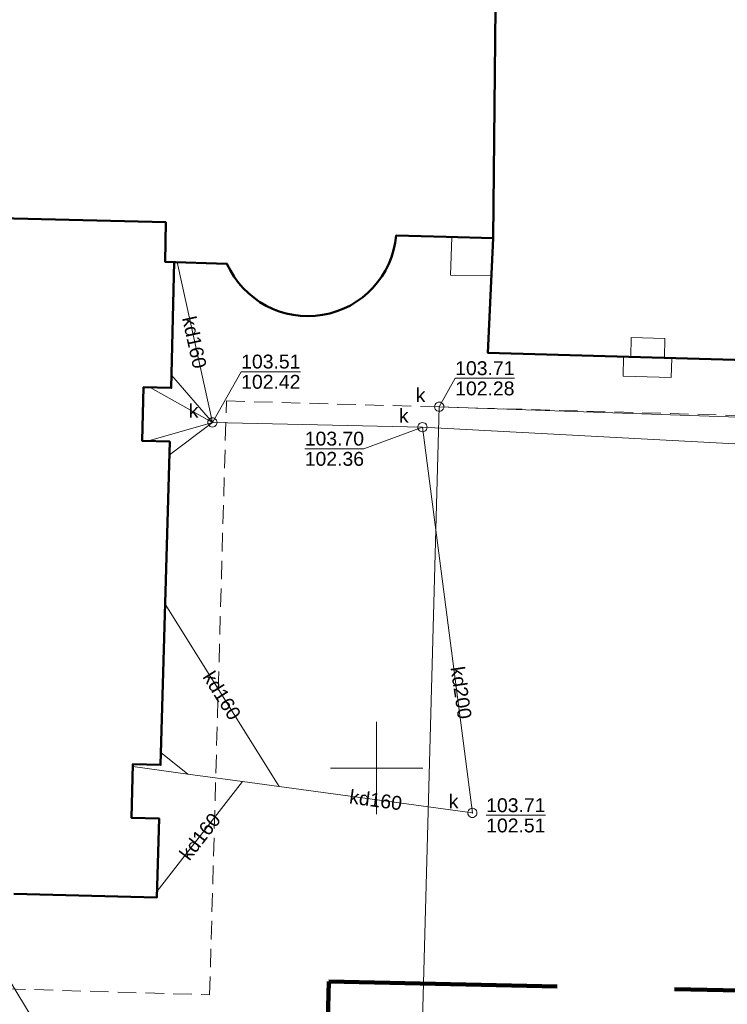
# Model space of a CAD drawing. Extents: x 6447898 to 6448503, y 5806748 to 5807122.
# Tile 25 of 50: x 6447981 to 6448019, y 5806987 to 5807040. Entities that reach past the tile are written whole.
import ezdxf
from ezdxf.enums import TextEntityAlignment as Align

# ---------------------------------------------------------------- set-up
doc = ezdxf.new("R2010")
doc.units = 0
doc.header["$PDSIZE"] = 0.75
for name, pattern in [('DASHED', [19.05, 12.7, -6.35]), ('PRZER1-1', [2, 1, -1]), ('PRZER2-1', [3, 2, -1])]:
    doc.linetypes.add(name, pattern=pattern)
doc.layers.get('0').update_dxf_attribs({"linetype": 'CONTINUOUS', "lineweight": 13})
for name, color, linetype, lineweight in [('GESBZO', 1, 'CONTINUOUS', 50), ('GESIPP', 7, 'CONTINUOUS', 18), ('GESUZY', 3, 'PRZER1-1', 18), ('GULKPR', 32, 'CONTINUOUS', 18), ('GULKPR_O', 32, 'CONTINUOUS', 18), ('GUPKSD', 32, 'CONTINUOUS', 18), ('GUPKSD_O', 32, 'CONTINUOUS', 18), ('GUPPRZ', 7, 'CONTINUOUS', 18), ('GUPPRZ_O', 7, 'CONTINUOUS', 18), ('obrys', 130, 'DASHED', 120)]:
    doc.layers.add(name, color=color, linetype=linetype, lineweight=lineweight)
doc.styles.add('GEO-INFO', font='arial.ttf')

# ---------------------------------------------------------------- blocks, each defined once
blk = doc.blocks.new('POINT')
at = {"color": 0}
blk.add_point((0, 0), dxfattribs=at)
blk = doc.blocks.new('OKRAG_PELNY')
at = {"color": 0}
blk.add_lwpolyline([(0, 0.5), (0.12941, 0.482963), (0.25, 0.433013), (0.353553, 0.353553), (0.433013, 0.25), (0.482963, 0.12941), (0.5, 0), (0.482963, -0.12941), (0.433013, -0.25), (0.353553, -0.353553), (0.25, -0.433013), (0.12941, -0.482963), (0, -0.5), (-0.12941, -0.482963), (-0.25, -0.433013), (-0.353553, -0.353553), (-0.433013, -0.25), (-0.482963, -0.12941), (-0.5, 0), (-0.482963, 0.12941), (-0.433013, 0.25), (-0.353553, 0.353553), (-0.25, 0.433013), (-0.12941, 0.482963)], close=True, dxfattribs=at)

msp = doc.modelspace()

# ---------------------------------------------------------------- linework, layer by layer
at = {"elevation": 100, "flags": 128}
for points in [[(6448000, 5806997.5), (6448000, 5807002.5)], [(6447997.5, 5807000), (6448002.5, 5807000)]]:
    msp.add_lwpolyline(points, dxfattribs=at)
at = {"layer": 'GESBZO', "elevation": 10.18}
msp.add_lwpolyline([(6448006.43, 5807041.175), (6448006.678, 5807041.173), (6448007.34, 5807065.103), (6448012.58, 5807064.963, -0.664398), (6448017.079, 5807064.833), (6448038.308, 5807064.253), (6448037.138, 5807021.586), (6448006.02, 5807022.467), (6448006.308, 5807028.664)], format="xyb", close=True, dxfattribs=at)
msp.add_lwpolyline([(6447970.402, 5807047.68), (6447970.15, 5807038.683), (6447973.748, 5807038.563), (6447973.449, 5807031.942), (6447971.45, 5807032.024), (6447971.4, 5807029.954), (6447988.594, 5807029.538), (6447988.559, 5807027.394), (6447991.909, 5807027.284, 0.77187), (6448001.061, 5807028.819), (6448003.759, 5807028.739), (6448006.308, 5807028.664), (6448006.43, 5807041.175)], format="xyb", dxfattribs=at)
msp.add_lwpolyline([(6447971.4, 5807029.954), (6447988.594, 5807029.538), (6447988.559, 5807027.394), (6447989.061, 5807027.377), (6447988.896, 5807020.566), (6447987.396, 5807020.609), (6447987.314, 5807017.71), (6447988.814, 5807017.667), (6447988.319, 5807000.173), (6447986.82, 5807000.216), (6447986.738, 5806997.317), (6447988.238, 5806997.275), (6447988.117, 5806993.006), (6447980.383, 5806993.195)], dxfattribs=at)
at = {"layer": 'GESIPP', "elevation": 10.18}
for points in [[(6448006.21, 5807026.636), (6448004.001, 5807026.676), (6448004.061, 5807028.726), (6448006.308, 5807028.664)], [(6448013.74, 5807022.247), (6448013.77, 5807023.296), (6448015.59, 5807023.246), (6448015.56, 5807022.197)], [(6448013.33, 5807021.207), (6448013.36, 5807022.257), (6448015.96, 5807022.187), (6448015.93, 5807021.137)]]:
    msp.add_lwpolyline(points, close=True, dxfattribs=at)
at = {"layer": 'GESUZY', "linetype": 'PRZER2-1', "ltscale": 0.5}
for p, q in [((6447990.969, 5806987.732, 10.08), (6447991.877, 5807019.865, 10.08)), ((6447990.969, 5806987.732, 10.08), (6447991.877, 5807019.865, 10.08)), ((6447991.877, 5807019.865, 10.08), (6448040.052, 5807018.503, 10.08)), ((6447991.877, 5807019.865, 10.08), (6448040.052, 5807018.503, 10.08)), ((6447944.025, 5806989.131, 10.08), (6447990.969, 5806987.732, 10.08)), ((6447944.025, 5806989.131, 10.08), (6447990.969, 5806987.732, 10.08))]:
    msp.add_line(p, q, dxfattribs=at)
at = {"layer": 'GULKPR', "elevation": 10.14}
for points in [[(6447997.78, 5807090.902), (6447997.75, 5807087.16), (6447997.228, 5807068.111), (6448043.745, 5807066.94), (6448041.006, 5807016.394), (6448002.478, 5807018.445), (6447991.119, 5807018.705)], [(6448036.3, 5807021.61), (6448036.236, 5807018.404), (6448003.388, 5807019.554), (6448001.969, 5806967.778), (6447978.07, 5806968.139), (6447978.42, 5806991.357), (6447966.371, 5806991.977), (6447968.331, 5807024.884), (6447969.51, 5807077.35), (6447965.121, 5807080.57)], [(6447989.21, 5807027.373), (6447991.119, 5807018.705)], [(6447988.912, 5807021.258), (6447991.119, 5807018.705)], [(6447987.746, 5807020.599), (6447991.119, 5807018.705)], [(6447987.664, 5807017.7), (6447991.119, 5807018.705)], [(6447988.793, 5807016.946), (6447991.119, 5807018.705)], [(6448002.478, 5807018.445), (6448005.178, 5806997.576)], [(6447988.565, 5807008.865), (6447994.735, 5806999.004)], [(6447988.332, 5807000.837), (6447989.786, 5806999.681)], [(6447986.816, 5807000.087), (6447989.786, 5806999.681), (6447992.756, 5806999.275), (6447994.735, 5806999.004), (6448005.178, 5806997.576)], [(6447992.756, 5806999.275), (6447988.126, 5806993.34)]]:
    msp.add_lwpolyline(points, dxfattribs=at)
at = {"layer": 'GUPPRZ_O', "elevation": 10.8, "flags": 128}
for points in [[(6447995.88, 5807021.449), (6447992.677, 5807021.449), (6447991.119, 5807018.705)], [(6447992.677, 5807021.449), (6447995.88, 5807021.449)], [(6448007.454, 5807021.09), (6448004.251, 5807021.09), (6448003.388, 5807019.554)], [(6448004.251, 5807021.09), (6448007.454, 5807021.09)], [(6447996.115, 5807017.28), (6447999.318, 5807017.28), (6448002.478, 5807018.445)], [(6447996.115, 5807017.28), (6447999.318, 5807017.28)], [(6448005.926, 5806997.446), (6448009.129, 5806997.446)], [(6447984.961, 5806985.859), (6447981.758, 5806985.859), (6447978.42, 5806991.357)]]:
    msp.add_lwpolyline(points, dxfattribs=at)
at = {"layer": 'obrys'}
for p, q in [((6447997.418, 5806988.45), (6447995.61, 5806914.75)), ((6448028.807, 5806987.774), (6447997.418, 5806988.45))]:
    msp.add_line(p, q, dxfattribs=at)

# ---------------------------------------------------------------- block references
at = {"layer": 'GUPKSD', "xscale": 0.5, "yscale": 0.5}
for p in [(6448003.388, 5807019.554, 10.16), (6447991.119, 5807018.705, 10.16), (6448002.478, 5807018.445, 10.16), (6448005.178, 5806997.576, 10.16)]:
    msp.add_blockref('OKRAG_PELNY', p, dxfattribs=at)
at = {"layer": 'GUPPRZ'}
for p in [(6448003.388, 5807019.554, 10.16), (6447991.119, 5807018.705, 10.16), (6448002.478, 5807018.445, 10.16), (6448005.178, 5806997.576, 10.16)]:
    msp.add_blockref('POINT', p, dxfattribs=at)

# ---------------------------------------------------------------- texts
at = {"layer": 'GULKPR_O', "style": 'GEO-INFO'}
for s, rotation, p in [('kd160', 282.418, (6447990.165, 5807023.039, 10.8)), ('kd160', 302.0358, (6447991.65, 5807003.935, 10.8)), ('kd200', 278.4209, (6448004.589, 5807004.083, 10.8)), ('kd160', 352.2126, (6447999.957, 5806998.29, 10.8)), ('kd160', 52.044, (6447990.441, 5806996.308, 10.8))]:
    msp.add_text(s, height=0.75, rotation=rotation, dxfattribs=at).set_placement(p, align=Align.MIDDLE)
at = {"layer": 'GUPKSD_O', "style": 'GEO-INFO'}
for p in [(6448002.638, 5807019.804, 10.8), (6447990.369, 5807018.955, 10.8), (6448001.728, 5807018.695, 10.8), (6448004.428, 5806997.826, 10.8)]:
    msp.add_text('k', height=0.75, dxfattribs=at).set_placement(p, align=Align.RIGHT)
at = {"layer": 'GUPPRZ_O', "style": 'GEO-INFO'}
for s, p in [('103.51', (6447992.677, 5807021.621)), ('103.71', (6448004.251, 5807021.263)), ('102.42', (6447992.677, 5807020.526)), ('102.28', (6448004.251, 5807020.168)), ('103.70', (6447996.115, 5807017.452)), ('102.36', (6447996.115, 5807016.357)), ('103.71', (6448005.926, 5806997.618)), ('102.51', (6448005.926, 5806996.523))]:
    msp.add_text(s, height=0.75, dxfattribs=at).set_placement(p)

doc.saveas('drawing.dxf')
